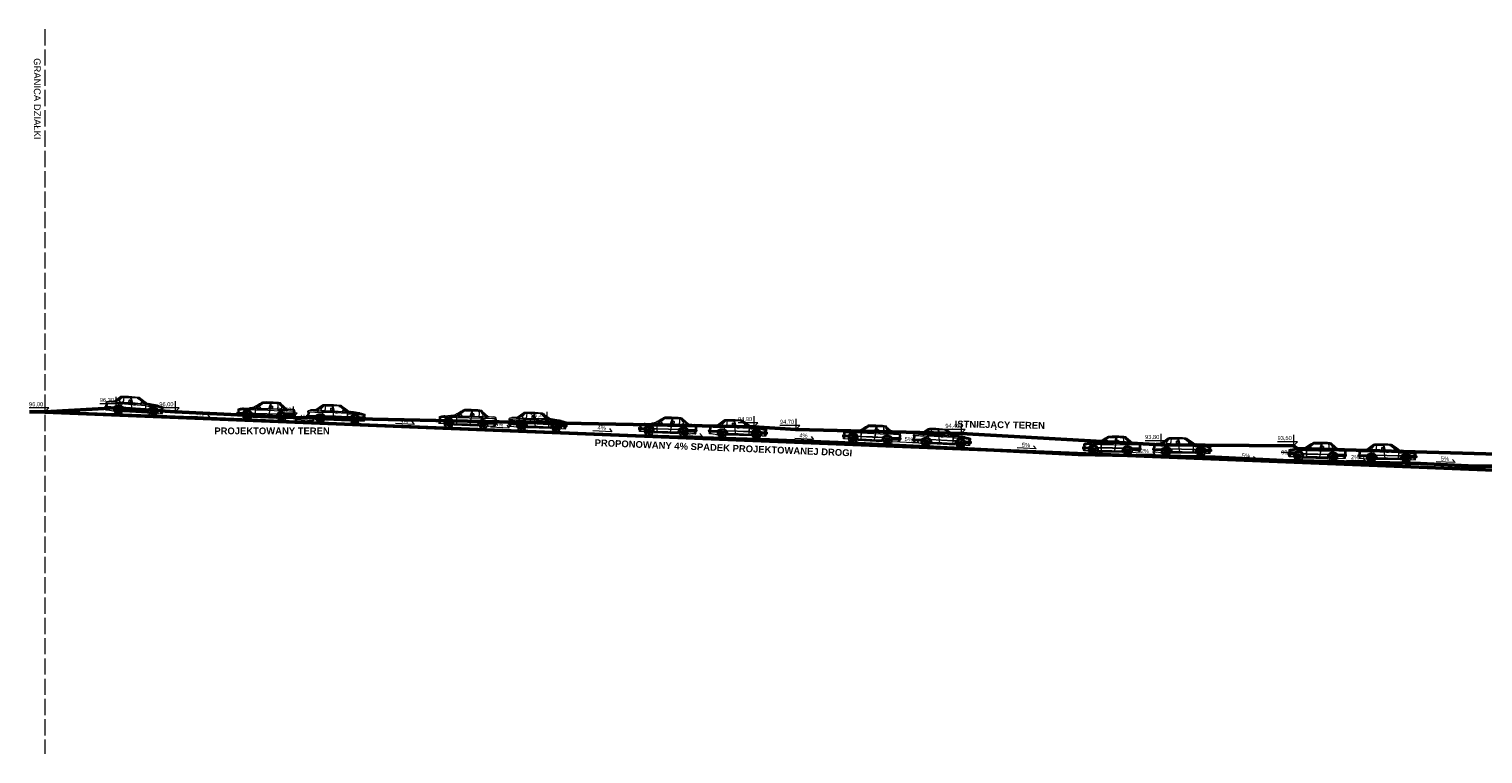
# Model space of a CAD drawing. Header units: metres. Extents: x 6539540 to 6543249, y 5894370 to 5895874.
# Tile 88 of 91: x 6542195 to 6542303, y 5895708 to 5895761. Entities that reach past the tile are written whole.
import ezdxf
from ezdxf.enums import TextEntityAlignment as Align

# ---------------------------------------------------------------- set-up
doc = ezdxf.new("R2010")
doc.units = ezdxf.units.M
doc.linetypes.add('ACAD_ISO02W100', pattern=[15, 12, -3])
for name, color, linetype, lineweight in [('A-DODATKOWE', 7, 'Continuous', 5), ('A-OPIS', 4, 'Continuous', 20), ('A-SCIANKI DZIAŁOWE', 7, 'Continuous', 30), ('A-TABELKA', 255, 'Continuous', 20), ('D-DODATKOWE', 8, 'Continuous', 15), ('D-OPIS', 4, 'Continuous', 20), ('UWAGI', 2, 'Continuous', 53)]:
    doc.layers.add(name, color=color, linetype=linetype, lineweight=lineweight)
doc.styles.add('ARIAL', font='arial.ttf')

# ---------------------------------------------------------------- blocks, each defined once
blk = doc.blocks.new('auto')
at = {"layer": 'D-DODATKOWE', "lineweight": 0}
for p, q in [((-150, 123), (-180, 99)), ((-135, 130), (-91, 131)), ((-133, 134), (-64, 135)), ((-133, 132), (-88, 134)), ((-90, 131), (-102, 89)), ((-84, 132), (-100, 34)), ((-82, 111), (-85, 99)), ((-73, 110), (-73, 97)), ((-64, 135), (-29, 134)), ((-36, 131), (-34, 111)), ((-35, 131), (-33, 111)), ((-34, 111), (-34, 102)), ((-33, 111), (-33, 102)), ((-15, 132), (26, 91)), ((-13, 134), (34, 96)), ((-13, 132), (28, 92)), ((-335, 54), (-335, 47)), ((-335, 54), (-286, 54)), ((-335, 47), (-290, 47)), ((-332, 56), (-285, 56)), ((-292, 42), (-332, 42)), ((-330, 53), (-328, 53)), ((-330, 48), (-330, 53)), ((-328, 48), (-330, 48)), ((-327, 74), (-329, 74)), ((-327, 73), (-329, 73)), ((-327, 71), (-329, 71)), ((-327, 70), (-329, 70)), ((-327, 69), (-329, 69)), ((-327, 67), (-329, 67)), ((-327, 66), (-329, 66)), ((-326, 64), (-329, 64)), ((-326, 63), (-328, 63)), ((-326, 61), (-328, 61)), ((-328, 53), (-324, 53)), ((-328, 53), (-328, 48)), ((-328, 48), (-328, 53)), ((-324, 48), (-328, 48)), ((-328, 41), (-325, 41)), ((-325, 60), (-327, 60)), ((-325, 60), (-327, 60)), ((-325, 59), (-327, 59)), ((-327, 37), (-324, 37)), ((-327, 37), (-324, 37)), ((-327, 33), (-323, 33)), ((-295, 28), (-326, 28)), ((-325, 59), (-317, 59)), ((-324, 53), (-324, 48)), ((-324, 41), (-321, 41)), ((-322, 31), (-319, 31)), ((-319, 71), (-320, 74)), ((-320, 41), (-318, 41)), ((-317, 59), (-319, 71)), ((-319, 31), (-316, 31)), ((-317, 59), (-316, 56)), ((-287, 88), (-243, 93)), ((-273, 37), (-268, 35)), ((-273, 33), (-268, 33)), ((-273, 31), (-268, 32)), ((-273, 27), (-268, 29)), ((-272, 39), (-267, 37)), ((-272, 26), (-267, 28)), ((-270, 42), (-266, 39)), ((-270, 22), (-266, 25)), ((-269, 43), (-265, 40)), ((-269, 21), (-265, 24)), ((-267, 33), (-267, 34)), ((-267, 34), (-267, 34)), ((-267, 31), (-267, 30)), ((-267, 30), (-267, 30)), ((-266, 46), (-263, 42)), ((-266, 38), (-266, 37)), ((-266, 37), (-266, 37)), ((-266, 27), (-266, 27)), ((-266, 27), (-266, 27)), ((-266, 18), (-263, 23)), ((-264, 47), (-262, 42)), ((-264, 40), (-263, 40)), ((-264, 25), (-263, 24)), ((-264, 17), (-262, 22)), ((-263, 40), (-263, 40)), ((-263, 24), (-263, 24)), ((-261, 48), (-260, 43)), ((-261, 42), (-260, 42)), ((-261, 23), (-260, 22)), ((-261, 16), (-259, 21)), ((-260, 42), (-260, 42)), ((-260, 22), (-260, 22)), ((-259, 49), (-258, 43)), ((-259, 16), (-258, 21)), ((-256, 42), (-257, 42)), ((-257, 42), (-257, 42)), ((-256, 22), (-257, 22)), ((-257, 22), (-257, 22)), ((-255, 49), (-256, 43)), ((-255, 16), (-255, 21)), ((-253, 48), (-254, 43)), ((-254, 42), (-253, 42)), ((-254, 22), (-253, 22)), ((-253, 16), (-254, 21)), ((-253, 42), (-253, 42)), ((-253, 23), (-253, 22)), ((-249, 47), (-252, 42)), ((-249, 17), (-252, 22)), ((-248, 46), (-250, 42)), ((-250, 40), (-250, 40)), ((-250, 40), (-250, 40)), ((-250, 25), (-250, 24)), ((-250, 24), (-250, 24)), ((-248, 18), (-250, 23)), ((-245, 43), (-248, 40)), ((-248, 38), (-248, 37)), ((-248, 37), (-248, 37)), ((-248, 27), (-248, 27)), ((-248, 27), (-248, 27)), ((-245, 21), (-248, 24)), ((-243, 42), (-247, 39)), ((-247, 34), (-247, 34)), ((-246, 33), (-247, 34)), ((-247, 30), (-246, 30)), ((-243, 22), (-247, 25)), ((-241, 39), (-246, 37)), ((-241, 37), (-246, 35)), ((-246, 31), (-246, 30)), ((-241, 27), (-246, 29)), ((-241, 26), (-246, 28)), ((-240, 33), (-245, 33)), ((-240, 31), (-245, 32)), ((-222, 52), (-201, 52)), ((-221, 55), (-201, 55)), ((-221, 34), (-36, 34)), ((-220, 31), (-36, 31)), ((-217, 24), (-41, 24)), ((-201, 78), (-106, 79)), ((-201, 55), (-113, 56)), ((-201, 52), (-114, 52)), ((-198, 35), (-119, 35)), ((-186, 93), (-189, 90)), ((-173, 90), (-189, 89)), ((-188, 88), (-101, 90)), ((-188, 87), (-103, 89)), ((-180, 99), (-186, 93)), ((-173, 90), (-179, 88)), ((-164, 93), (-173, 90)), ((-167, 104), (-169, 103)), ((-169, 103), (-162, 88)), ((-167, 104), (-159, 88)), ((-160, 90), (-101, 93)), ((-126, 80), (-126, 84)), ((-126, 84), (-111, 84)), ((-111, 80), (-126, 80)), ((-118, 35), (-43, 35)), ((-114, 52), (-37, 53)), ((-113, 56), (-35, 56)), ((-111, 84), (-111, 80)), ((-106, 79), (-12, 80)), ((-92, 89), (-100, 34)), ((-76, 94), (-84, 96)), ((-79, 92), (-34, 92)), ((-33, 92), (-15, 92)), ((-31, 82), (-31, 85)), ((-31, 85), (-16, 85)), ((-16, 82), (-31, 82)), ((-7, 91), (-19, 68)), ((-18, 33), (-12, 33)), ((-18, 31), (-12, 32)), ((-17, 37), (-12, 35)), ((-17, 27), (-12, 29)), ((-16, 85), (-16, 82)), ((-16, 39), (-11, 37)), ((-16, 26), (-11, 28)), ((-14, 42), (-10, 39)), ((-14, 22), (-10, 25)), ((-13, 43), (-9, 40)), ((-13, 21), (-9, 24)), ((-11, 34), (-11, 34)), ((-11, 33), (-11, 34)), ((-11, 31), (-11, 30)), ((-11, 30), (-11, 30)), ((-10, 95), (-5, 95)), ((-10, 46), (-7, 42)), ((-10, 38), (-10, 37)), ((-10, 37), (-10, 37)), ((-10, 27), (-10, 27)), ((-10, 27), (-10, 27)), ((-10, 18), (-7, 23)), ((-8, 47), (-6, 42)), ((-7, 40), (-8, 40)), ((-8, 40), (-8, 40)), ((-8, 25), (-8, 24)), ((-7, 24), (-8, 24)), ((-8, 17), (-6, 22)), ((-5, 48), (-4, 43)), ((-5, 42), (-4, 42)), ((-5, 23), (-4, 22)), ((-5, 16), (-4, 21)), ((-4, 42), (-4, 42)), ((-4, 22), (-4, 22)), ((-3, 49), (-2, 43)), ((-3, 16), (-2, 21)), ((-1, 42), (-1, 42)), ((0, 42), (-1, 42)), ((0, 22), (-1, 22)), ((-1, 22), (-1, 22)), ((1, 49), (0, 43)), ((1, 16), (0, 21)), ((3, 48), (2, 43)), ((2, 42), (3, 42)), ((2, 22), (3, 22)), ((3, 16), (2, 21)), ((3, 42), (3, 42)), ((3, 23), (3, 22)), ((7, 47), (4, 42)), ((7, 17), (4, 22)), ((8, 46), (5, 42)), ((5, 40), (6, 40)), ((5, 24), (6, 24)), ((6, 40), (6, 40)), ((6, 25), (6, 24)), ((8, 18), (6, 23)), ((11, 43), (7, 40)), ((11, 21), (7, 24)), ((12, 42), (8, 39)), ((8, 38), (8, 37)), ((8, 37), (8, 37)), ((8, 27), (8, 27)), ((8, 27), (8, 27)), ((12, 22), (8, 25)), ((9, 33), (9, 34)), ((9, 34), (9, 34)), ((9, 31), (9, 30)), ((9, 30), (9, 30)), ((14, 39), (10, 37)), ((15, 37), (10, 35)), ((15, 27), (10, 29)), ((14, 26), (10, 28)), ((16, 33), (11, 33)), ((16, 31), (11, 32)), ((88, 56), (25, 56)), ((28, 53), (96, 53)), ((31, 47), (98, 47)), ((33, 53), (35, 47)), ((33, 40), (94, 42)), ((34, 96), (74, 94)), ((37, 24), (77, 29)), ((70, 28), (91, 28)), ((81, 32), (85, 41)), ((83, 76), (83, 64)), ((83, 73), (93, 73)), ((83, 68), (93, 68)), ((91, 35), (83, 35)), ((85, 61), (91, 61)), ((86, 35), (88, 41)), ((88, 61), (88, 56)), ((91, 28), (91, 35)), ((92, 61), (92, 56)), ((93, 77), (93, 63)), ((96, 55), (96, 47))]:
    blk.add_line(p, q, dxfattribs=at)
for centre, major_axis, ratio, start_param, end_param in [((552, -1012), (-1346, -8), 1, -1.024806, -0.971002), ((160, -268), (-504, -2), 1, -0.910162, -0.788248), ((231, -354), (-614, 3), 1, -0.894205, -0.800989), ((410, -591), (-915, 19), 1, -0.888053, -0.831118), ((-143, 118), (-16.8, 12.2), 1, -0.94328, -0.383689), ((-153, 135), (-0.646, 0.469), 1, -0.28004, 2.714688), ((-153, 130), (-3.74, 2.72), 1, -1.193916, -0.585894), ((-153, 133), (-1.52, 1.1), 1, 2.340929, 4.688261), ((-137, 113), (-17.1, 12.4), 1, -0.624021, -0.228269), ((-137, 111), (-17.1, 12.4), 1, -0.624021, -0.228269), ((-133, 106), (-19, 13.8), 1, -0.845619, -0.162077), ((-134, 97), (-30.1, 21.9), 1, -0.966093, -0.674215), ((-134, 95), (-30.1, 21.9), 1, -0.966093, -0.674215), ((-82, -734), (-875, 0), 1, 4.669898, 4.782261), ((-69, -380), (-511, 0), 1, 4.627244, 4.757171), ((-73, -500), (-634, 0), 1, 4.642459, 4.737401), ((-80, 110), (-2.33, 1.69), 1, -0.978854, 0.280034), ((-78, 159), (-37.7, 27.4), 1, 2.162739, 2.235539), ((-79, 107), (-4.83, 3.51), 1, 4.201428, 4.886911), ((-45, -5), (-145, 0), 1, 4.519538, 4.711931), ((-31, 116), (-14.8, 10.8), 1, -1.487949, -1.067062), ((-31, 106), (-21.8, 15.8), 1, -1.278065, -1.028057), ((-15, 116), (-13.9, 10.1), 1, -0.928598, -0.350111), ((-173, -19), (-210, -5), 1, 3.770409, 3.903557), ((-76, 62), (-71, 51.6), 1, 4.506245, 4.679167), ((-20, 125), (-10.5, 7.6), 1, 4.695298, 5.121851), ((-12, 133), (-3.14, 2.28), 1, -0.392644, 0.985283), ((-11, 133), (-2.24, 1.63), 1, -0.547597, 0.923), ((-119, -8), (-169, 0), 1, 3.767788, 4.016308), ((-13, 102), (-7.71, 5.6), 1, 3.525545, 4.582268), ((-332, 53), (-2.5, 1.81), 1, -0.864561, 0.21188), ((-329, 47), (-5.05, 3.67), 1, 0.604463, 1.523202), ((-316, 61), (-16.7, 12.2), 1, -0.777743, -0.187258), ((-293, 72), (-36.5, 0.1), 1, -0.12136, 0.453155), ((-313, 130), (-45.4, 33), 1, 1.881776, 2.066187), ((-291, 72), (-36.5, 0), 1, -0.106047, 0.450296), ((-376, 28), (-40.1, 29.1), 1, 3.756394, 4.057585), ((-324, 67), (-0.78, 6.62), 0.21659, 3.141593, 9.424778), ((-373, 28), (-40.1, 29.1), 1, 3.756394, 4.057585), ((-363, 29), (-33.3, 24.2), 1, 3.803218, 4.062716), ((-321, 67), (-0.78, 6.62), 0.21659, 3.141593, 9.424778), ((-361, 29), (-33.3, 24.2), 1, 3.803218, 4.062716), ((-305, 53), (-21.3, 15.5), 1, -0.875971, -0.331596), ((-360, 29), (-33.3, 24.2), 1, 3.803218, 4.062716), ((-262, -139), (-228, 0), 1, -1.462813, -1.316228), ((-303, 31), (-34.3, 24.9), 1, -0.918423, -0.576031), ((-357, 29), (-33.3, 24.2), 1, 3.803218, 4.062716), ((-260, -97), (-183, 0), 1, -1.514308, -1.296299), ((-228, -377), (-463, -2), 1, -1.455847, -1.404097), ((-262, -333), (-409, 3), 1, -1.504599, -1.458719), ((-295, 30), (-1.86, 1.35), 1, 2.178938, 3.609327), ((-257, 34), (-35.4, 0), 1, 4.694775, 6.232016), ((-234, 32), (-47.5, 34.5), 1, 0.567934, 0.666642), ((-257, 32), (-42.6, 0), 1, 3.723965, 5.691137), ((-1045, 11420), (-11357, 121), 1, 1.647845, 1.652588), ((-257, 32), (-32.2, 0), 1, 3.141999, 9.425184), ((-257, 32), (-39.8, 0), 1, 3.661133, 5.644416), ((-379, 2233), (-2160, -14), 1, 1.607536, 1.619441), ((-257, 32), (-29.2, 0), 1, 3.1409281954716, 9.424113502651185), ((-219, -530), (-616, 1), 1, -1.526721, -1.465346), ((-257, 32), (-20, 0.1), 1, 3.144701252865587, 9.427886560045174), ((-257, 32), (-17.7, 0.1), 1, 3.145224, 9.428409), ((-273, 36), (-0.915, 0.665), 1, -1.3089, -0.215549), ((-273, 34), (-0.915, 0.665), 1, 1.174163, 2.216519), ((-273, 30), (-0.915, 0.665), 1, -0.959834, 0.109484), ((-273, 28), (-0.915, 0.665), 1, 1.468909, 2.565585), ((-272, 40), (-0.915, 0.665), 1, 0.723634, 1.867453), ((-272, 25), (-0.915, 0.665), 1, -0.610768, 0.510902), ((-111, -1947), (-2038, -1), 1, -1.520765, -1.492579), ((-271, 41), (-0.915, 0.665), 1, 4.62522, 5.816333), ((-271, 23), (-0.915, 0.665), 1, 1.770245, 2.914651), ((-268, 44), (-0.915, 0.665), 1, 0.327274, 1.518387), ((-268, 20), (-0.915, 0.665), 1, -0.261702, 0.902492), ((-268, 34), (-1.19, 0.87), 1, 4.019065, 4.965331), ((-268, 34), (-1.19, 0.87), 1, 2.225473, 3.171739), ((-268, 30), (-1.19, 0.87), 1, 4.368131, 5.314397), ((-268, 30), (-1.19, 0.87), 1, 2.574539, 3.520805), ((-267, 45), (-0.915, 0.665), 1, 4.276154, 5.467267), ((-267, 38), (-1.19, 0.87), 1, 1.876407, 2.822673), ((-267, 26), (-1.19, 0.87), 1, -1.565988, -0.619722), ((-267, 19), (-0.915, 0.665), 1, 2.084871, 3.263716), ((-267, 38), (-1.19, 0.87), 1, 3.669999, 4.616266), ((-267, 27), (-1.19, 0.87), 1, 2.923605, 3.869871), ((-263, 47), (-0.915, 0.665), 1, -0.021792, 1.169321), ((-264, 41), (-1.19, 0.87), 1, 1.527341, 2.473607), ((-264, 23), (-1.19, 0.87), 1, -1.216923, -0.270656), ((-263, 17), (-0.915, 0.665), 1, 0.087363, 1.278477), ((-262, 32), (-1.4, 1.02), 1, 3.769935, 10.05312), ((-264, 41), (-1.19, 0.87), 1, 3.320933, 4.2672), ((-264, 23), (-1.19, 0.87), 1, 3.27267, 4.218937), ((-261, 43), (-1.19, 0.87), 1, 1.178275, 2.124542), ((-261, 21), (-1.19, 0.87), 1, -0.867857, 0.07841), ((-262, 48), (-0.915, 0.665), 1, 3.927088, 5.118201), ((-262, 16), (-0.915, 0.665), 1, 2.421669, 3.612782), ((-124, -5065), (-5143, -5), 1, -1.556895, -1.545344), ((-261, 43), (-1.19, 0.87), 1, 2.971868, 3.918134), ((-257, 32), (-2.24, 1.63), 1, 3.769935, 10.05312), ((-261, 21), (-1.19, 0.87), 1, 3.621736, 4.568003), ((-258, 49), (-0.915, 0.665), 1, -0.370858, 0.820255), ((-257, 27), (-1.4, 1.02), 1, 3.769935, 10.05312), ((-258, 16), (-0.915, 0.665), 1, 0.436429, 1.627543), ((-257, 44), (-1.19, 0.87), 1, 0.829209, 1.775476), ((-257, 37), (-1.4, 1.02), 1, 3.769935, 10.05312), ((-257, 20), (-1.19, 0.87), 1, -0.518791, 0.427475), ((-258, 31), (-37.7, 0), 1, 3.248917, 4.670935), ((-257, 44), (-1.19, 0.87), 1, 2.622802, 3.569068), ((-257, 20), (-1.19, 0.87), 1, 3.970802, 4.917068), ((-256, 49), (-0.915, 0.665), 1, 3.578022, 4.769136), ((-256, 16), (-0.915, 0.665), 1, 2.77822, 3.961848), ((-253, 43), (-1.19, 0.87), 1, 0.480144, 1.42641), ((-253, 21), (-1.19, 0.87), 1, -0.169725, 0.776541), ((-252, 48), (-0.915, 0.665), 1, -0.719924, 0.47119), ((-253, 43), (-1.19, 0.87), 1, 2.273736, 3.220002), ((-251, 32), (-1.4, 1.02), 1, 3.769935, 10.05312), ((-253, 21), (-1.19, 0.87), 1, 4.319868, 5.266134), ((-252, 16), (-0.915, 0.665), 1, 0.785495, 1.976609), ((-249, 41), (-1.19, 0.87), 1, 0.131078, 1.077344), ((-249, 23), (-1.19, 0.87), 1, 0.179341, 1.125607), ((-249, 41), (-1.19, 0.87), 1, 1.92467, 2.870936), ((-249, 23), (-1.19, 0.87), 1, 4.668934, 5.6152), ((-250, 47), (-0.915, 0.665), 1, 3.228956, 4.42007), ((-250, 17), (-0.915, 0.665), 1, 3.15844, 4.310914), ((-247, 45), (-0.915, 0.665), 1, -1.06899, 0.122124), ((-246, 38), (-1.19, 0.87), 1, -0.217988, 0.728278), ((-247, 38), (-1.19, 0.87), 1, 1.575604, 2.52187), ((-247, 26), (-1.19, 0.87), 1, -1.265186, -0.318919), ((-246, 27), (-1.19, 0.87), 1, 0.528407, 1.474673), ((-247, 19), (-0.915, 0.665), 1, 1.134561, 2.265139), ((-245, 34), (-1.19, 0.87), 1, -0.567054, 0.379212), ((-245, 30), (-1.19, 0.87), 1, 0.877472, 1.823739), ((-245, 34), (-1.19, 0.87), 1, 1.226538, 2.172805), ((-245, 30), (-1.19, 0.87), 1, -0.91612, 0.030146), ((-89, -2379), (-2469, 18), 1, -1.519787, -1.500146), ((-245, 44), (-0.915, 0.665), 1, 2.87989, 4.071004), ((-245, 20), (-0.915, 0.665), 1, 3.553966, 4.65998), ((-250, 291), (-198, -1), 1, 1.60171, 1.712785), ((-243, 41), (-0.915, 0.665), 1, -1.418056, -0.226942), ((-243, 23), (-0.915, 0.665), 1, 1.483627, 2.56391), ((-242, 40), (-0.915, 0.665), 1, 2.530824, 3.721938), ((-240, 36), (-0.915, 0.665), 1, 4.613826, 5.707177), ((-240, 28), (-0.915, 0.665), 1, 1.832693, 2.859222), ((-242, 25), (-0.915, 0.665), 1, 3.956828, 5.009046), ((-240, 34), (-0.915, 0.665), 1, 2.181759, 3.224114), ((-240, 30), (-0.915, 0.665), 1, 4.359667, 5.358112), ((-213, -171), (-213, 155), 1, -0.897067, -0.852543), ((-227, 100), (-6.6, 4.8), 1, 2.446854, 3.079926), ((-253, 37), (-34, -0.1), 1, 3.041167, 3.57567), ((-219, 94), (-1.44, 1.05), 1, -1.46116, 0.357554), ((-107, 52), (-92.7, 67.4), 1, 0.774488, 0.858755), ((-254, 40), (-29.4, 21.3), 1, 3.621214, 4.107689), ((-216, 27), (-2.23, 1.62), 1, 0.835048, 2.28023), ((-172, 220), (-133, 2), 1, 1.22269, 1.356289), ((-216, 175), (-70.2, 51), 1, 2.204448, 2.325351), ((-204, 147), (-43.5, 31.6), 1, 2.008932, 2.275137), ((-205, 97), (-5.88, 4.27), 1, 2.149642, 2.740894), ((-192, 124), (-27.8, 20.2), 1, 1.924682, 2.106579), ((-179, 76), (-17.3, 12.6), 1, 0.022681, 0.529706), ((167, 66), (-367, 0), 1, -0.03286, 0.085932), ((-203, 107), (-11, 8), 1, 2.421972, 3.056563), ((193, 67), (-392, 0), 1, -0.025868, 0.085468), ((-179, 75), (-16.9, 12.3), 1, -0.104665, 0.536334), ((-187, 89), (-1.31, 0.95), 1, -0.242417, 2.392855), ((13, -5251), (-5341, -2), 1, 4.709954, 4.733919), ((-84, 87), (-5.52, 4.01), 1, -0.996297, 0.2456), ((-83, 98), (-1.8, 1.31), 1, 0.452757, 1.854092), ((-83, 87), (-5.37, 3.9), 1, 4.592916, 5.397856), ((-83, 89), (-4.71, 3.42), 1, 3.965503, 4.395022), ((-76, 97), (-2.4, 1.74), 1, 2.216453, 3.605886), ((-2, 29), (-42.8, 0), 1, -1.155204, -0.158031), ((-1, 27), (-42.8, 0), 1, 4.387671, 6.098413), ((-41, 26), (-1.96, 1.42), 1, 2.149264, 3.146185), ((-1, 25), (-40.4, 0), 1, 3.718928, 6.049863), ((-52, 33), (-12.4, 9), 1, 3.212467, 3.574811), ((-1, 32), (-32.2, 0), 1, -0.619106, 4.073952), ((-452, 109), (-342, 249), 1, 3.581945, 3.591707), ((0, 26), (-37, 0), 1, 3.744114, 6.057661), ((-75, 100), (-33.2, 24.2), 1, 3.541968, 3.836808), ((-74, 100), (-33.2, 24.2), 1, 3.541968, 3.836808), ((-1, 32), (-29.2, 0), 1, 3.143131, 9.426316), ((-1, 32), (-20, 0), 1, 3.141384, 9.424569), ((-1, 32), (-17.7, 0), 1, 3.142653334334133, 9.42583864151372), ((-18, 34), (-0.915, 0.665), 1, 1.174163, 2.216519), ((-18, 30), (-0.915, 0.665), 1, -0.959834, 0.109484), ((-17, 36), (-0.915, 0.665), 1, -1.3089, -0.215549), ((-17, 28), (-0.915, 0.665), 1, 1.468909, 2.565585), ((-16, 40), (-0.915, 0.665), 1, 0.723634, 1.867453), ((-16, 25), (-0.915, 0.665), 1, -0.610768, 0.510902), ((-7, 86), (-7.95, 5.78), 1, -0.34844, 0.135233), ((-15, 41), (-0.915, 0.665), 1, 4.62522, 5.816333), ((-15, 23), (-0.915, 0.665), 1, 1.770245, 2.914651), ((-12, 44), (-0.915, 0.665), 1, 0.327274, 1.518387), ((-12, 20), (-0.915, 0.665), 1, -0.261702, 0.902492), ((-11, 92), (-2.27, 1.65), 1, -1.031421, -0.195659), ((54, -8422), (-8502, 2), 1, 4.708047, 4.720359), ((-13, 34), (-1.19, 0.87), 1, 4.019065, 4.965331), ((-12, 34), (-1.19, 0.87), 1, 2.225473, 3.171739), ((-12, 30), (-1.19, 0.87), 1, 4.368131, 5.314397), ((-13, 30), (-1.19, 0.87), 1, 2.574539, 3.520805), ((-11, 45), (-0.915, 0.665), 1, 4.276154, 5.467267), ((-11, 38), (-1.19, 0.87), 1, 1.876407, 2.822673), ((-11, 26), (-1.19, 0.87), 1, -1.565988, -0.619722), ((-11, 19), (-0.915, 0.665), 1, 2.084871, 3.263716), ((-11, 38), (-1.19, 0.87), 1, 3.669999, 4.616266), ((-11, 27), (-1.19, 0.87), 1, 2.923605, 3.869871), ((-7, 47), (-0.915, 0.665), 1, -0.021792, 1.169321), ((-8, 41), (-1.19, 0.87), 1, 1.527341, 2.473607), ((-8, 23), (-1.19, 0.87), 1, -1.216923, -0.270656), ((-7, 17), (-0.915, 0.665), 1, 0.087363, 1.278477), ((-6, 32), (-1.4, 1.02), 1, 3.769935, 10.05312), ((-17, 99), (-10.7, 7.8), 1, 3.070207, 3.803648), ((-9, 41), (-1.19, 0.87), 1, 3.320933, 4.2672), ((-9, 23), (-1.19, 0.87), 1, 3.27267, 4.218937), ((-6, 48), (-0.915, 0.665), 1, 3.927088, 5.118201), ((-5, 43), (-1.19, 0.87), 1, 1.178275, 2.124542), ((-5, 21), (-1.19, 0.87), 1, -0.867857, 0.07841), ((-6, 16), (-0.915, 0.665), 1, 2.421669, 3.612782), ((-5, 43), (-1.19, 0.87), 1, 2.971868, 3.918134), ((-1, 32), (-2.24, 1.63), 1, 3.769935, 10.05312), ((-5, 21), (-1.19, 0.87), 1, 3.621736, 4.568003), ((-2, 49), (-0.915, 0.665), 1, -0.370858, 0.820255), ((-1, 27), (-1.4, 1.02), 1, 3.769935, 10.05312), ((-2, 16), (-0.915, 0.665), 1, 0.436429, 1.627543), ((-1, 44), (-1.19, 0.87), 1, 0.829209, 1.775476), ((-1, 37), (-1.4, 1.02), 1, 3.769935, 10.05312), ((-1, 20), (-1.19, 0.87), 1, -0.518791, 0.427475), ((-1, 44), (-1.19, 0.87), 1, 2.622802, 3.569068), ((-1, 20), (-1.19, 0.87), 1, 3.970802, 4.917068), ((0, 49), (-0.915, 0.665), 1, 3.578022, 4.769136), ((0, 16), (-0.915, 0.665), 1, 2.77822, 3.961848), ((3, 43), (-1.19, 0.87), 1, 0.480144, 1.42641), ((3, 21), (-1.19, 0.87), 1, -0.169725, 0.776541), ((4, 48), (-0.915, 0.665), 1, -0.719924, 0.47119), ((3, 43), (-1.19, 0.87), 1, 2.273736, 3.220002), ((4, 32), (-1.4, 1.02), 1, 3.769935, 10.05312), ((3, 21), (-1.19, 0.87), 1, 4.319868, 5.266134), ((4, 16), (-0.915, 0.665), 1, 0.785495, 1.976609), ((7, 41), (-1.19, 0.87), 1, 0.131078, 1.077344), ((7, 23), (-1.19, 0.87), 1, 0.179341, 1.125607), ((7, 41), (-1.19, 0.87), 1, 1.92467, 2.870936), ((7, 23), (-1.19, 0.87), 1, 4.668934, 5.6152), ((6, 47), (-0.915, 0.665), 1, 3.228956, 4.42007), ((6, 17), (-0.915, 0.665), 1, 3.15844, 4.310914), ((9, 45), (-0.915, 0.665), 1, -1.06899, 0.122124), ((9, 38), (-1.19, 0.87), 1, -0.217988, 0.728278), ((9, 38), (-1.19, 0.87), 1, 1.575604, 2.52187), ((9, 26), (-1.19, 0.87), 1, -1.265186, -0.318919), ((9, 27), (-1.19, 0.87), 1, 0.528407, 1.474673), ((9, 19), (-0.915, 0.665), 1, 1.134561, 2.265139), ((11, 34), (-1.19, 0.87), 1, -0.567054, 0.379212), ((11, 34), (-1.19, 0.87), 1, 1.226538, 2.172805), ((11, 30), (-1.19, 0.87), 1, -0.91612, 0.030146), ((11, 30), (-1.19, 0.87), 1, 0.877472, 1.823739), ((11, 44), (-0.915, 0.665), 1, 2.87989, 4.071004), ((11, 20), (-0.915, 0.665), 1, 3.553966, 4.65998), ((13, 41), (-0.915, 0.665), 1, -1.418056, -0.226942), ((13, 23), (-0.915, 0.665), 1, 1.483627, 2.56391), ((-2, 21), (-49.3, -0.2), 1, 3.922594, 4.407865), ((14, 40), (-0.915, 0.665), 1, 2.530824, 3.721938), ((14, 25), (-0.915, 0.665), 1, 3.956828, 5.009046), ((15, 36), (-0.915, 0.665), 1, 4.613826, 5.707177), ((15, 28), (-0.915, 0.665), 1, 1.832693, 2.859222), ((16, 34), (-0.915, 0.665), 1, 2.181759, 3.224114), ((16, 30), (-0.915, 0.665), 1, 4.359667, 5.358112), ((21, 100), (-8.65, 6.29), 1, 2.551852, 2.927155), ((52, -516), (-608, 0), 1, 4.649641, 4.757234), ((41, 78), (-15.9, 11.5), 1, -0.563107, -0.202512), ((-8, 27), (-43, -0.1), 1, 3.103126, 3.615503), ((38, 26), (-1.87, 1.36), 1, 0.845792, 2.547882), ((72, 51), (-34.5, 25.1), 1, -1.388717, -0.989815), ((77, 34), (-3.66, 2.66), 1, 2.147523, 3.255884), ((87, 76), (-2.84, 2.06), 1, -0.931054, 0.648411), ((87, 64), (-2.84, 2.06), 1, 0.608274, 1.875026), ((55, 74), (-29.1, 21.1), 1, 3.94407, 4.241545), ((90, 7), (-39.7, 28.9), 1, -1.067586, -0.915884), ((62, 76), (-25.6, 18.6), 1, 3.805334, 4.218928), ((90, 77), (-2.72, 1.97), 1, 3.941789, 5.113521), ((90, 64), (-2.72, 1.97), 1, 2.58913, 3.598081), ((89, 49), (-7.05, 5.13), 1, 2.81356, 3.550683), ((95, 51), (-3.67, 2.66), 1, 4.322466, 5.270256), ((91, 52), (-6.56, 4.77), 1, 3.13585, 3.976579)]:
    blk.add_ellipse(centre, major_axis=major_axis, ratio=ratio, start_param=start_param, end_param=end_param, dxfattribs=at)
blk = doc.blocks.new('*U93')
at = {"layer": 'A-TABELKA', "color": 7}
for p, q in [((-15, 15), (0, 0)), ((-15, 15), (58.5, 15)), ((0, 40), (0, 0))]:
    blk.add_line(p, q, dxfattribs=at)
at = {"layer": 'A-TABELKA', "color": 3, "style": 'ARIAL'}
blk.add_attdef('%%P', text='', height=15, dxfattribs=at).set_placement((-7.5, 21.2), align=Align.CENTER)
blk.add_attdef('RZEDNA', (6.2, 21.2), '', height=15, dxfattribs=at)

msp = doc.modelspace()

# ---------------------------------------------------------------- linework, layer by layer
at = {"layer": 'A-DODATKOWE', "color": 12, "linetype": 'ACAD_ISO02W100', "ltscale": 0.1, "true_color": 0xd81503}
msp.add_lwpolyline([(6542196.25, 5895761.447), (6542196.25, 5895707.887)], dxfattribs=at)
at = {"layer": 'UWAGI', "color": 114, "linetype": 'Continuous', "true_color": 0x139b48}
for points in [[(6542196.25, 5895733.154), (6542195.11, 5895733.154)], [(6542196.25, 5895733.154), (6542201.487, 5895733.454), (6542205.88, 5895733.154), (6542214.6, 5895732.754), (6542233.365, 5895732.354), (6542248.666, 5895732.054), (6542251.768, 5895731.854), (6542263.998, 5895731.554), (6542278.767, 5895730.734), (6542288.557, 5895730.654), (6542288.827, 5895730.454), (6542306.286, 5895729.954), (6542307.219, 5895729.454), (6542324.759, 5895728.454), (6542341.701, 5895727.554), (6542358.142, 5895727.054), (6542371.596, 5895726.552), (6542388.768, 5895725.754), (6542399.43, 5895724.954), (6542409.022, 5895724.853)]]:
    msp.add_lwpolyline(points, dxfattribs=at)
at = {"layer": 'UWAGI', "color": 30, "true_color": 0xf26722}
msp.add_lwpolyline([(6542304.963, 5895729.154), (6542301.963, 5895729.154), (6542297.957, 5895729.354), (6542287.807, 5895729.557), (6542282.762, 5895729.809), (6542272.638, 5895730.012), (6542264.983, 5895730.396), (6542254.894, 5895730.899), (6542249.825, 5895731.102), (6542239.916, 5895731.399), (6542234.995, 5895731.596), (6542225.064, 5895731.993), (6542220.154, 5895732.189), (6542210.211, 5895732.587), (6542205.26, 5895732.785), (6542196.25, 5895733.146)], dxfattribs=at)
at = {"layer": 'UWAGI', "color": 152, "lineweight": 50, "true_color": 0x2776bb}
msp.add_lwpolyline([(6542399.43, 5895725.018), (6542196.25, 5895733.146)], dxfattribs=at)
at = {"layer": 'UWAGI', "color": 30, "lineweight": 13, "true_color": 0xf26722}
for points in [[(6542208.262, 5895732.977), (6542208.441, 5895732.749), (6542207.053, 5895732.818)], [(6542215.948, 5895732.734), (6542216.128, 5895732.506), (6542214.74, 5895732.575)], [(6542223.383, 5895732.455), (6542223.563, 5895732.226), (6542222.174, 5895732.296)], [(6542230.408, 5895732.188), (6542230.587, 5895731.959), (6542229.199, 5895732.029)], [(6542237.982, 5895731.924), (6542238.162, 5895731.696), (6542236.773, 5895731.765)], [(6542244.684, 5895731.559), (6542244.863, 5895731.331), (6542243.475, 5895731.401)], [(6542252.897, 5895731.349), (6542253.076, 5895731.12), (6542251.688, 5895731.19)], [(6542260.681, 5895731.076), (6542260.86, 5895730.847), (6542259.472, 5895730.917)], [(6542269.354, 5895730.654), (6542269.533, 5895730.426), (6542268.145, 5895730.496)], [(6542278.137, 5895730.225), (6542278.323, 5895730.002), (6542276.934, 5895730.03)], [(6542285.617, 5895729.862), (6542285.796, 5895729.633), (6542284.408, 5895729.703)], [(6542293.68, 5895729.762), (6542293.866, 5895729.54), (6542292.476, 5895729.567)], [(6542300.327, 5895729.638), (6542300.506, 5895729.41), (6542299.118, 5895729.479)]]:
    msp.add_lwpolyline(points, dxfattribs=at)

# ---------------------------------------------------------------- block references
at = {"layer": 'A-SCIANKI DZIAŁOWE'}
for p, xscale, yscale, zscale, rotation in [((6542201.652, 5895732.959), -0.009999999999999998, 0.009999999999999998, 0.009999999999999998, 356.3165384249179), ((6542213.767, 5895732.445), 0.009999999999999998, 0.009999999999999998, 0.009999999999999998, 357.7052928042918), ((6542216.59, 5895732.332), -0.01, 0.01, 0.01, 357.7081073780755), ((6542228.652, 5895731.882), 0.009999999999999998, 0.009999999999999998, 0.009999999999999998, 357.7052928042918), ((6542231.476, 5895731.769), -0.01, 0.01, 0.01, 357.7081073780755), ((6542243.469, 5895731.319), 0.01, 0.01, 0.01, 357.8828256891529), ((6542246.293, 5895731.22), -0.009999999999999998, 0.009999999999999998, 0.009999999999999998, 357.9879122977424), ((6542258.542, 5895730.721), 0.009999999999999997, 0.009999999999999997, 0.009999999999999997, 357.0135297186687), ((6542261.364, 5895730.578), -0.01000000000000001, 0.01, 0.01, 357.1150539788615), ((6542276.311, 5895729.934), 0.01, 0.01, 0.01, 358.7675517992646), ((6542279.136, 5895729.878), -0.01, 0.01, 0.01, 358.9470907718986), ((6542291.49, 5895729.479), 0.01, 0.01, 0.01, 358.6700322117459), ((6542294.315, 5895729.414), -0.01, 0.01, 0.01, 358.761445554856)]:
    msp.add_blockref('auto', p, dxfattribs=dict(at, xscale=xscale, yscale=yscale, zscale=zscale, rotation=rotation))
at = {"layer": 'D-OPIS', "color": 7, "lineweight": 5}
ref = msp.add_blockref('*U93', (6542196.25, 5895733.154), dxfattribs=dict(at, xscale=-0.02, yscale=0.02, zscale=0.02, rotation=359.9998724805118))
ref.add_attrib('RZEDNA', '96,00', (6542195.079, 5895733.579), dxfattribs={"layer": 'A-TABELKA', "color": 3, "height": 0.3, "rotation": 359.99987, "style": 'ARIAL'})
ref = msp.add_blockref('*U93', (6542201.487, 5895733.462), dxfattribs=dict(at, xscale=-0.02, yscale=0.02, zscale=0.02, rotation=359.9998724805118))
ref.add_attrib('RZEDNA', '96,30', (6542200.316, 5895733.887), dxfattribs={"layer": 'A-TABELKA', "color": 3, "height": 0.3, "rotation": 359.99987, "style": 'ARIAL'})
ref = msp.add_blockref('*U93', (6542205.88, 5895733.154), dxfattribs=dict(at, xscale=-0.02, yscale=0.02, zscale=0.02, rotation=359.9998724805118))
ref.add_attrib('RZEDNA', '96,00', (6542204.708, 5895733.579), dxfattribs={"layer": 'A-TABELKA', "color": 3, "height": 0.3, "rotation": 359.99987, "style": 'ARIAL'})
ref = msp.add_blockref('*U93', (6542214.6, 5895732.754), dxfattribs=dict(at, xscale=-0.02, yscale=0.02, zscale=0.02, rotation=359.9998724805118))
ref.add_attrib('RZEDNA', '95,60', (6542213.429, 5895733.179), dxfattribs={"layer": 'A-TABELKA', "color": 3, "height": 0.3, "rotation": 359.99987, "style": 'ARIAL'})
ref = msp.add_blockref('*U93', (6542233.365, 5895732.354), dxfattribs=dict(at, xscale=-0.02, yscale=0.02, zscale=0.02, rotation=359.9998724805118))
ref.add_attrib('RZEDNA', '95,20', (6542232.193, 5895732.779), dxfattribs={"layer": 'A-TABELKA', "color": 3, "height": 0.3, "rotation": 359.99987, "style": 'ARIAL'})
ref = msp.add_blockref('*U93', (6542248.666, 5895732.054), dxfattribs=dict(at, xscale=-0.02, yscale=0.02, zscale=0.02, rotation=359.9998724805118))
ref.add_attrib('RZEDNA', '94,90', (6542247.495, 5895732.479), dxfattribs={"layer": 'A-TABELKA', "color": 3, "height": 0.3, "rotation": 359.99987, "style": 'ARIAL'})
ref = msp.add_blockref('*U93', (6542251.768, 5895731.854), dxfattribs=dict(at, xscale=-0.02, yscale=0.02, zscale=0.02, rotation=359.9998724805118))
ref.add_attrib('RZEDNA', '94,70', (6542250.597, 5895732.279), dxfattribs={"layer": 'A-TABELKA', "color": 3, "height": 0.3, "rotation": 359.99987, "style": 'ARIAL'})
ref = msp.add_blockref('*U93', (6542263.998, 5895731.554), dxfattribs=dict(at, xscale=-0.02, yscale=0.02, zscale=0.02, rotation=359.9998724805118))
ref.add_attrib('RZEDNA', '94,40', (6542262.827, 5895731.979), dxfattribs={"layer": 'A-TABELKA', "color": 3, "height": 0.3, "rotation": 359.99987, "style": 'ARIAL'})
ref = msp.add_blockref('*U93', (6542278.767, 5895730.734), dxfattribs=dict(at, xscale=-0.02, yscale=0.02, zscale=0.02, rotation=359.9998724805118))
ref.add_attrib('RZEDNA', '93,80', (6542277.596, 5895731.159), dxfattribs={"layer": 'A-TABELKA', "color": 3, "height": 0.3, "rotation": 359.99987, "style": 'ARIAL'})
ref = msp.add_blockref('*U93', (6542288.557, 5895730.654), dxfattribs=dict(at, xscale=-0.02, yscale=0.02, zscale=0.02, rotation=359.9998724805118))
ref.add_attrib('RZEDNA', '93,50', (6542287.386, 5895731.079), dxfattribs={"layer": 'A-TABELKA', "color": 3, "height": 0.3, "rotation": 359.99987, "style": 'ARIAL'})
ref = msp.add_blockref('*U93', (6542288.827, 5895730.454), dxfattribs=dict(at, xscale=0.02, yscale=0.02, zscale=0.02, rotation=180.0000737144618))
ref.add_attrib('RZEDNA', '93,30', (6542287.656, 5895730.029), dxfattribs={"layer": 'A-TABELKA', "color": 3, "height": 0.3, "rotation": 0.00007, "style": 'ARIAL'})

# ---------------------------------------------------------------- texts
at = {"layer": 'A-OPIS', "insert": (6542195.425, 5895753.284), "char_height": 0.5, "attachment_point": 9, "rotation": 269.99996, "style": 'ARIAL'}
msp.add_mtext_dynamic_manual_height_columns('GRANICA DZIAŁKI', width=22.78225, gutter_width=0.125, heights=[0], dxfattribs=at)
at = {"layer": 'UWAGI', "color": 30, "true_color": 0xf26722, "attachment_point": 9, "style": 'ARIAL'}
for s, insert, char_height, rotation in [('4%', (6542207.993, 5895732.872), 0.3, 356.99996), ('\\pt0.3;4%', (6542215.679, 5895732.629), 0.3, 356.99996), ('{\\fArial|b1|i0|c238|p34;PROJEKTOWANY TEREN}', (6542217.311, 5895731.501), 0.5, 359.99996), ('\\pt0.3;4%', (6542223.114, 5895732.35), 0.3, 356.99996), ('4%', (6542230.138, 5895732.083), 0.3, 356.99996), ('4%', (6542237.713, 5895731.819), 0.3, 356.99996), ('\\pt0.3;3%', (6542244.414, 5895731.455), 0.3, 356.99996), ('\\pt0.3;4%', (6542252.627, 5895731.244), 0.3, 356.99996), ('5%', (6542260.411, 5895730.971), 0.3, 356.99996), ('5%', (6542269.085, 5895730.55), 0.3, 356.99996), ('2%', (6542277.871, 5895730.112), 0.3, 358.7166), ('5%', (6542285.348, 5895729.757), 0.3, 356.99996), ('2%', (6542293.414, 5895729.65), 0.3, 358.7166), ('5%', (6542300.057, 5895729.533), 0.3, 356.99996)]:
    msp.add_mtext_dynamic_manual_height_columns(s, width=22.78225, gutter_width=0.125, heights=[0], dxfattribs=dict(at, insert=insert, char_height=char_height, rotation=rotation))
at = {"layer": 'UWAGI', "color": 114, "true_color": 0x139b48, "insert": (6542270.182, 5895731.756), "char_height": 0.5, "attachment_point": 9, "rotation": 358.99996, "style": 'ARIAL'}
msp.add_mtext_dynamic_manual_height_columns('{\\fArial|b1|i0|c238|p34;ISTNIEJĄCY TEREN}', width=22.78225, gutter_width=0.125, heights=[0], dxfattribs=at)
at = {"layer": 'UWAGI', "color": 152, "true_color": 0x2776bb, "insert": (6542255.924, 5895729.869), "char_height": 0.5, "attachment_point": 9, "rotation": 357.70936, "style": 'ARIAL'}
msp.add_mtext_dynamic_manual_height_columns('{\\fArial|b1|i0|c238|p34;PROPONOWANY 4% SPADEK PROJEKTOWANEJ DROGI}', width=22.78225, gutter_width=0.125, heights=[0], dxfattribs=at)

doc.saveas('drawing.dxf')
